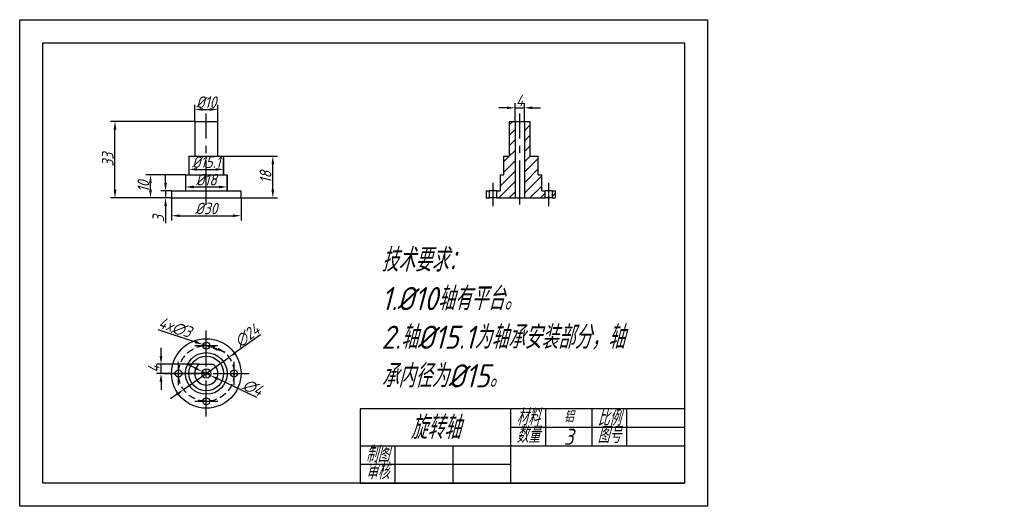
# Model space of a CAD drawing. Header units: millimetres. Extents: x 2895 to 3320, y 1640 to 1850.
import ezdxf

# ---------------------------------------------------------------- set-up
doc = ezdxf.new("R2010")
doc.units = ezdxf.units.MM
doc.linetypes.add('CENTER2', pattern=[28.575, 19.05, -3.175, 3.175, -3.175])
doc.linetypes.add('HIDDEN2', pattern=[4.7625, 3.175, -1.5875])
for name, color, linetype in [('中心线', 1, 'CENTER2'), ('细实线', 3, 'Continuous'), ('虚线', 2, 'HIDDEN2')]:
    doc.layers.add(name, color=color, linetype=linetype)
doc.layers.add('粗实线', color=7, linetype='Continuous', lineweight=30)
doc.styles.get("Standard").update_dxf_attribs({"font": 'gbeitc.shx', "bigfont": 'gbcbig.shx'})
doc.dimstyles.new('ISO-25', dxfattribs={"dimtxt": 5, "dimasz": 3.5, "dimexe": 2, "dimexo": 0, "dimtad": 1, "dimdec": 1, "dimtxsty": 'Standard', "dimcen": 2.5, "dimadec": 0, "dimazin": 0, "dimtfac": 1, "dimtdec": 1, "dimtmove": 0, "dimatfit": 3, "dimfxl": 1, "dimarcsym": 0})

# ---------------------------------------------------------------- blocks, each defined once
blk = doc.blocks.new('*U14')
at = {"layer": '中心线', "color": 0, "linetype": 'CENTER2', "transparency": 16777216}
for p, q in [((0, 3), (0, 18.5)), ((-18.5, 0), (-3, 0)), ((3, 0), (18.5, 0)), ((0, -18.5), (0, -3))]:
    blk.add_line(p, q, dxfattribs=at)
at = {"layer": '中心线', "color": 0, "linetype": 'Continuous', "transparency": 16777216}
for p, q in [((-1.5, 0), (1.5, 0)), ((0, -1.5), (0, 1.5))]:
    blk.add_line(p, q, dxfattribs=at)
blk = doc.blocks.new('*U15')
at = {"layer": '中心线', "color": 0, "linetype": 'CENTER2', "transparency": 16777216}
for p, q in [((0, 0.3), (0, 5)), ((-5, 0), (-0.3, 0)), ((0.3, 0), (5, 0)), ((0, -5), (0, -0.3))]:
    blk.add_line(p, q, dxfattribs=at)
at = {"layer": '中心线', "color": 0, "linetype": 'Continuous', "transparency": 16777216}
for p, q in [((-0.15, 0), (0.15, 0)), ((0, -0.15), (0, 0.15))]:
    blk.add_line(p, q, dxfattribs=at)
blk = doc.blocks.new('*U16')
at = {"layer": '中心线', "color": 0, "linetype": 'CENTER2', "transparency": 16777216}
for p, q in [((0, 0.3), (0, 5)), ((-5, 0), (-0.3, 0)), ((0.3, 0), (5, 0)), ((0, -5), (0, -0.3))]:
    blk.add_line(p, q, dxfattribs=at)
at = {"layer": '中心线', "color": 0, "linetype": 'Continuous', "transparency": 16777216}
for p, q in [((-0.15, 0), (0.15, 0)), ((0, -0.15), (0, 0.15))]:
    blk.add_line(p, q, dxfattribs=at)
blk = doc.blocks.new('*U17')
at = {"layer": '中心线', "color": 0, "linetype": 'CENTER2', "transparency": 16777216}
for p, q in [((0, 0.3), (0, 5)), ((-5, 0), (-0.3, 0)), ((0.3, 0), (5, 0)), ((0, -5), (0, -0.3))]:
    blk.add_line(p, q, dxfattribs=at)
at = {"layer": '中心线', "color": 0, "linetype": 'Continuous', "transparency": 16777216}
for p, q in [((-0.15, 0), (0.15, 0)), ((0, -0.15), (0, 0.15))]:
    blk.add_line(p, q, dxfattribs=at)
blk = doc.blocks.new('*U18')
at = {"layer": '中心线', "color": 0, "linetype": 'CENTER2', "transparency": 16777216}
for p, q in [((0, 0.3), (0, 5)), ((-5, 0), (-0.3, 0)), ((0.3, 0), (5, 0)), ((0, -5), (0, -0.3))]:
    blk.add_line(p, q, dxfattribs=at)
at = {"layer": '中心线', "color": 0, "linetype": 'Continuous', "transparency": 16777216}
for p, q in [((-0.15, 0), (0.15, 0)), ((0, -0.15), (0, 0.15))]:
    blk.add_line(p, q, dxfattribs=at)
blk = doc.blocks.new('*U19')
at = {"layer": '中心线', "color": 0, "linetype": 'CENTER2', "transparency": 16777216}
blk.add_line((0, -28.45), (0, 11), dxfattribs=at)
blk = doc.blocks.new('*U20')
at = {"layer": '中心线', "color": 0, "linetype": 'CENTER2', "transparency": 16777216}
blk.add_line((0, -28.37), (0, 11), dxfattribs=at)
blk = doc.blocks.new('*D21')
at = {"layer": 'Defpoints', "color": 0, "transparency": 16777216}
for p in [(2980.86, 1811.28), (2970.86, 1806.08), (2980.86, 1806.08)]:
    blk.add_point(p, dxfattribs=at)
at = {"layer": '细实线', "color": 0, "lineweight": -2, "transparency": 16777216}
for p, q in [((2970.86, 1806.08), (2970.86, 1813.28)), ((2974.36, 1811.28), (2977.36, 1811.28)), ((2980.86, 1806.08), (2980.86, 1813.28))]:
    blk.add_line(p, q, dxfattribs=at)
at = {"layer": '细实线', "color": 0, "transparency": 16777216}
for points in [[(2974.36, 1811.87), (2974.36, 1810.7), (2970.86, 1811.28)], [(2977.36, 1811.87), (2977.36, 1810.7), (2980.86, 1811.28)]]:
    blk.add_solid(points, dxfattribs=at)
at = {"layer": '细实线', "color": 0, "transparency": 16777216, "insert": (2975.86, 1814.41), "char_height": 5, "attachment_point": 5}
blk.add_mtext('%%C10', dxfattribs=at)
blk = doc.blocks.new('*D22')
at = {"layer": 'Defpoints', "color": 0, "transparency": 16777216}
for p in [(2968.36, 1791.08), (2983.36, 1791.08), (2983.36, 1785.4)]:
    blk.add_point(p, dxfattribs=at)
at = {"layer": '细实线', "color": 0, "lineweight": -2, "transparency": 16777216}
for p, q in [((2968.36, 1791.08), (2968.36, 1783.4)), ((2983.36, 1791.08), (2983.36, 1783.4)), ((2971.86, 1785.4), (2979.86, 1785.4))]:
    blk.add_line(p, q, dxfattribs=at)
at = {"layer": '细实线', "color": 0, "transparency": 16777216}
for points in [[(2971.86, 1785.99), (2971.86, 1784.82), (2968.36, 1785.4)], [(2979.86, 1785.99), (2979.86, 1784.82), (2983.36, 1785.4)]]:
    blk.add_solid(points, dxfattribs=at)
at = {"layer": '细实线', "color": 0, "transparency": 16777216, "insert": (2975.86, 1788.53), "char_height": 5, "width": 7.9167, "attachment_point": 5}
blk.add_mtext('%%C15.1', dxfattribs=at)
blk = doc.blocks.new('*D23')
at = {"layer": 'Defpoints', "color": 0, "transparency": 16777216}
for p in [(2966.86, 1783.08), (2984.86, 1783.08), (2984.86, 1777.82)]:
    blk.add_point(p, dxfattribs=at)
at = {"layer": '细实线', "color": 0, "lineweight": -2, "transparency": 16777216}
for p, q in [((2966.86, 1783.08), (2966.86, 1775.82)), ((2984.86, 1783.08), (2984.86, 1775.82)), ((2970.36, 1777.82), (2981.36, 1777.82))]:
    blk.add_line(p, q, dxfattribs=at)
at = {"layer": '细实线', "color": 0, "transparency": 16777216}
for points in [[(2970.36, 1778.4), (2970.36, 1777.23), (2966.86, 1777.82)], [(2981.36, 1778.4), (2981.36, 1777.23), (2984.86, 1777.82)]]:
    blk.add_solid(points, dxfattribs=at)
at = {"layer": '细实线', "color": 0, "transparency": 16777216, "insert": (2975.86, 1780.94), "char_height": 5, "attachment_point": 5}
blk.add_mtext('%%C18', dxfattribs=at)
blk = doc.blocks.new('*D24')
at = {"layer": 'Defpoints', "color": 0, "transparency": 16777216}
for p in [(2960.86, 1773.08), (2990.86, 1773.08), (2990.86, 1765.4)]:
    blk.add_point(p, dxfattribs=at)
at = {"layer": '细实线', "color": 0, "lineweight": -2, "transparency": 16777216}
for p, q in [((2960.86, 1773.08), (2960.86, 1763.4)), ((2990.86, 1773.08), (2990.86, 1763.4)), ((2964.36, 1765.4), (2987.36, 1765.4))]:
    blk.add_line(p, q, dxfattribs=at)
at = {"layer": '细实线', "color": 0, "transparency": 16777216}
for points in [[(2964.36, 1765.98), (2964.36, 1764.81), (2960.86, 1765.4)], [(2987.36, 1765.98), (2987.36, 1764.81), (2990.86, 1765.4)]]:
    blk.add_solid(points, dxfattribs=at)
at = {"layer": '细实线', "color": 0, "transparency": 16777216, "insert": (2975.86, 1768.52), "char_height": 5, "attachment_point": 5}
blk.add_mtext('%%C30', dxfattribs=at)
blk = doc.blocks.new('*D25')
at = {"layer": 'Defpoints', "color": 0, "transparency": 16777216}
for p in [(2985.65, 1704.27), (2966.08, 1690.37)]:
    blk.add_point(p, dxfattribs=at)
at = {"layer": '细实线', "color": 0, "lineweight": -2, "transparency": 16777216}
for p, q in [((2999.34, 1714), (2988.5, 1706.3)), ((2966.08, 1690.37), (2985.65, 1704.27)), ((2963.23, 1688.35), (2960.37, 1686.32))]:
    blk.add_line(p, q, dxfattribs=at)
at = {"layer": '细实线', "color": 0, "transparency": 16777216}
for points in [[(2988.16, 1706.77), (2988.84, 1705.82), (2985.65, 1704.27)], [(2962.89, 1688.82), (2963.57, 1687.87), (2966.08, 1690.37)]]:
    blk.add_solid(points, dxfattribs=at)
at = {"layer": '细实线', "color": 0, "transparency": 16777216, "insert": (2993.54, 1713.71), "char_height": 5, "attachment_point": 5, "rotation": 35.387}
blk.add_mtext('∅24', dxfattribs=at)
blk = doc.blocks.new('*D26')
at = {"layer": 'Defpoints', "color": 0, "transparency": 16777216}
for p in [(2974.44, 1709.8), (2977.29, 1708.84)]:
    blk.add_point(p, dxfattribs=at)
at = {"layer": '细实线', "color": 0, "lineweight": -2, "transparency": 16777216}
for p, q in [((2954.97, 1716.35), (2971.13, 1710.92)), ((2977.29, 1708.84), (2974.44, 1709.8)), ((2980.6, 1707.73), (2983.92, 1706.61))]:
    blk.add_line(p, q, dxfattribs=at)
at = {"layer": '细实线', "color": 0, "transparency": 16777216}
for points in [[(2971.31, 1711.47), (2970.94, 1710.36), (2974.44, 1709.8)], [(2980.79, 1708.28), (2980.42, 1707.18), (2977.29, 1708.84)]]:
    blk.add_solid(points, dxfattribs=at)
at = {"layer": '细实线', "color": 0, "transparency": 16777216, "insert": (2962.39, 1717.15), "char_height": 5, "attachment_point": 5, "rotation": 341.4017}
blk.add_mtext('4x∅3', dxfattribs=at)
blk = doc.blocks.new('*D27')
at = {"layer": 'Defpoints', "color": 0, "transparency": 16777216}
for p in [(2956.31, 1701.32), (2972.86, 1701.32), (2975.86, 1697.32)]:
    blk.add_point(p, dxfattribs=at)
at = {"layer": '细实线', "color": 0, "lineweight": -2, "transparency": 16777216}
for p, q in [((2956.31, 1704.82), (2956.31, 1708.32)), ((2972.86, 1701.32), (2954.31, 1701.32)), ((2956.31, 1697.32), (2956.31, 1701.32)), ((2975.86, 1697.32), (2954.31, 1697.32)), ((2956.31, 1693.82), (2956.31, 1690.32))]:
    blk.add_line(p, q, dxfattribs=at)
at = {"layer": '细实线', "color": 0, "transparency": 16777216}
for points in [[(2955.72, 1704.82), (2956.89, 1704.82), (2956.31, 1701.32)], [(2955.72, 1693.82), (2956.89, 1693.82), (2956.31, 1697.32)]]:
    blk.add_solid(points, dxfattribs=at)
at = {"layer": '细实线', "color": 0, "transparency": 16777216, "insert": (2953.18, 1699.32), "char_height": 5, "attachment_point": 5, "rotation": 90}
blk.add_mtext('4', dxfattribs=at)
blk = doc.blocks.new('*U28')
at = {"layer": '中心线', "color": 0, "linetype": 'CENTER2', "transparency": 16777216}
blk.add_line((0, -5), (0, 5), dxfattribs=at)
blk = doc.blocks.new('*U29')
at = {"layer": '中心线', "color": 0, "linetype": 'CENTER2', "transparency": 16777216}
blk.add_line((0, -5), (0, 5), dxfattribs=at)
blk = doc.blocks.new('*D30')
at = {"layer": 'Defpoints', "color": 0, "transparency": 16777216}
for p in [(2958.28, 1773.08), (2960.86, 1776.08), (2960.86, 1773.08)]:
    blk.add_point(p, dxfattribs=at)
at = {"layer": '细实线', "color": 0, "lineweight": -2, "transparency": 16777216}
for p, q in [((2958.28, 1779.58), (2958.28, 1783.08)), ((2960.86, 1776.08), (2956.28, 1776.08)), ((2960.86, 1773.08), (2956.28, 1773.08)), ((2958.28, 1776.08), (2958.28, 1773.08)), ((2958.28, 1769.58), (2958.28, 1762.22))]:
    blk.add_line(p, q, dxfattribs=at)
at = {"layer": '细实线', "color": 0, "transparency": 16777216}
for points in [[(2957.69, 1779.58), (2958.86, 1779.58), (2958.28, 1776.08)], [(2957.69, 1769.58), (2958.86, 1769.58), (2958.28, 1773.08)]]:
    blk.add_solid(points, dxfattribs=at)
at = {"layer": '细实线', "color": 0, "transparency": 16777216, "insert": (2955.15, 1764.15), "char_height": 5, "attachment_point": 5, "rotation": 90}
blk.add_mtext('3', dxfattribs=at)
blk = doc.blocks.new('*D31')
at = {"layer": 'Defpoints', "color": 0, "transparency": 16777216}
for p in [(2951.76, 1783.08), (2966.86, 1783.08), (2960.86, 1773.08)]:
    blk.add_point(p, dxfattribs=at)
at = {"layer": '细实线', "color": 0, "lineweight": -2, "transparency": 16777216}
for p, q in [((2966.86, 1783.08), (2949.76, 1783.08)), ((2951.76, 1776.58), (2951.76, 1779.58)), ((2960.86, 1773.08), (2949.76, 1773.08))]:
    blk.add_line(p, q, dxfattribs=at)
at = {"layer": '细实线', "color": 0, "transparency": 16777216}
for points in [[(2951.18, 1779.58), (2952.35, 1779.58), (2951.76, 1783.08)], [(2951.18, 1776.58), (2952.35, 1776.58), (2951.76, 1773.08)]]:
    blk.add_solid(points, dxfattribs=at)
at = {"layer": '细实线', "color": 0, "transparency": 16777216, "insert": (2948.64, 1778.08), "char_height": 5, "attachment_point": 5, "rotation": 90}
blk.add_mtext('10', dxfattribs=at)
blk = doc.blocks.new('*D32')
at = {"layer": 'Defpoints', "color": 0, "transparency": 16777216}
for p in [(2936.44, 1806.08), (2970.86, 1806.08), (2960.86, 1773.08)]:
    blk.add_point(p, dxfattribs=at)
at = {"layer": '细实线', "color": 0, "lineweight": -2, "transparency": 16777216}
for p, q in [((2970.86, 1806.08), (2934.44, 1806.08)), ((2936.44, 1776.58), (2936.44, 1802.58)), ((2960.86, 1773.08), (2934.44, 1773.08))]:
    blk.add_line(p, q, dxfattribs=at)
at = {"layer": '细实线', "color": 0, "transparency": 16777216}
for points in [[(2935.85, 1802.58), (2937.02, 1802.58), (2936.44, 1806.08)], [(2935.85, 1776.58), (2937.02, 1776.58), (2936.44, 1773.08)]]:
    blk.add_solid(points, dxfattribs=at)
at = {"layer": '细实线', "color": 0, "transparency": 16777216, "insert": (2933.31, 1789.58), "char_height": 5, "attachment_point": 5, "rotation": 90}
blk.add_mtext('33', dxfattribs=at)
blk = doc.blocks.new('*D33')
at = {"layer": 'Defpoints', "color": 0, "transparency": 16777216}
for p in [(2983.36, 1791.08), (3004.59, 1791.08), (2990.86, 1773.08)]:
    blk.add_point(p, dxfattribs=at)
at = {"layer": '细实线', "color": 0, "lineweight": -2, "transparency": 16777216}
for p, q in [((2983.36, 1791.08), (3006.59, 1791.08)), ((3004.59, 1776.58), (3004.59, 1787.58)), ((2990.86, 1773.08), (3006.59, 1773.08))]:
    blk.add_line(p, q, dxfattribs=at)
at = {"layer": '细实线', "color": 0, "transparency": 16777216}
for points in [[(3004.01, 1787.58), (3005.18, 1787.58), (3004.59, 1791.08)], [(3004.01, 1776.58), (3005.18, 1776.58), (3004.59, 1773.08)]]:
    blk.add_solid(points, dxfattribs=at)
at = {"layer": '细实线', "color": 0, "transparency": 16777216, "insert": (3001.47, 1782.08), "char_height": 5, "attachment_point": 5, "rotation": 90}
blk.add_mtext('18', dxfattribs=at)
blk = doc.blocks.new('*D34')
at = {"layer": 'Defpoints', "color": 0, "lineweight": -2, "transparency": 16777216}
for p in [(2974.06, 1698.18), (2977.67, 1696.46)]:
    blk.add_point(p, dxfattribs=at)
at = {"layer": '细实线', "color": 0, "lineweight": -2, "transparency": 16777216}
for p, q in [((2970.9, 1699.69), (2967.74, 1701.19)), ((2974.06, 1698.18), (2977.67, 1696.46)), ((2997.7, 1686.94), (2980.83, 1694.96))]:
    blk.add_line(p, q, dxfattribs=at)
for points in [[(2971.15, 1700.21), (2970.65, 1699.16), (2974.06, 1698.18)], [(2981.08, 1695.49), (2980.58, 1694.43), (2977.67, 1696.46)]]:
    blk.add_solid(points, dxfattribs=at)
at = {"layer": '细实线', "color": 0, "lineweight": -2, "transparency": 16777216, "insert": (2995.94, 1691.24), "char_height": 5, "attachment_point": 5, "rotation": 334.5584}
blk.add_mtext('∅4', dxfattribs=at)
blk = doc.blocks.new('*D35')
at = {"layer": 'Defpoints', "color": 0, "lineweight": -2, "transparency": 16777216}
for p in [(3113.21, 1811.96), (3109.21, 1806.08), (3113.21, 1806.08)]:
    blk.add_point(p, dxfattribs=at)
at = {"layer": '细实线', "color": 0, "lineweight": -2, "transparency": 16777216}
for p, q in [((3105.71, 1811.96), (3102.21, 1811.96)), ((3109.21, 1806.08), (3109.21, 1813.96)), ((3109.21, 1811.96), (3113.21, 1811.96)), ((3113.21, 1806.08), (3113.21, 1813.96)), ((3116.71, 1811.96), (3120.21, 1811.96))]:
    blk.add_line(p, q, dxfattribs=at)
for points in [[(3105.71, 1812.54), (3105.71, 1811.38), (3109.21, 1811.96)], [(3116.71, 1812.54), (3116.71, 1811.38), (3113.21, 1811.96)]]:
    blk.add_solid(points, dxfattribs=at)
at = {"layer": '细实线', "color": 0, "lineweight": -2, "transparency": 16777216, "insert": (3111.21, 1815.09), "char_height": 5, "attachment_point": 5}
blk.add_mtext('4', dxfattribs=at)

msp = doc.modelspace()

# ---------------------------------------------------------------- hatches: boundary and pattern name
at = {"layer": '粗实线', "lineweight": -2}
h = msp.add_hatch(dxfattribs=at)
h.set_pattern_fill('ANSI31', color=1)
h.paths.add_polyline_path([(3109.21, 1806.08), (3106.71, 1806.08), (3106.71, 1791.08), (3104.21, 1791.08), (3104.21, 1783.08), (3102.71, 1783.08), (3102.71, 1776.08), (3101.21, 1776.08), (3101.21, 1773.08), (3109.21, 1773.08)])
h.paths.add_polyline_path([(3119.21, 1791.08), (3115.71, 1791.08), (3115.71, 1806.08), (3113.21, 1806.08), (3113.21, 1773.08), (3122.21, 1773.08), (3122.21, 1776.08), (3120.71, 1776.08), (3120.71, 1783.08), (3119.21, 1783.08)])
h.paths.add_polyline_path([(3098.21, 1776.08), (3096.71, 1776.08), (3096.71, 1773.08), (3098.21, 1773.08)])
h.paths.add_polyline_path([(3126.71, 1776.08), (3125.21, 1776.08), (3125.21, 1773.08), (3126.71, 1773.08)])

# ---------------------------------------------------------------- linework, layer by layer
at = {"color": 7, "linetype": 'Continuous', "lineweight": 25}
for p, q in [((2970.86, 1806.08), (2970.86, 1791.08)), ((2970.86, 1806.08), (2980.86, 1806.08)), ((2980.86, 1791.08), (2980.86, 1806.08)), ((3106.71, 1806.08), (3106.71, 1791.08)), ((3106.71, 1806.08), (3115.71, 1806.08)), ((3115.71, 1791.08), (3115.71, 1806.08)), ((2968.36, 1791.08), (2968.36, 1783.08)), ((2968.36, 1791.08), (2983.36, 1791.08)), ((2983.36, 1783.08), (2983.36, 1791.08)), ((3104.21, 1791.08), (3104.21, 1783.08)), ((3104.21, 1791.08), (3106.71, 1791.08)), ((3115.71, 1791.08), (3119.21, 1791.08)), ((3119.21, 1783.08), (3119.21, 1791.08)), ((2966.86, 1783.08), (2966.86, 1776.08)), ((2966.86, 1783.08), (2984.86, 1783.08)), ((2984.86, 1776.08), (2984.86, 1783.08)), ((3102.71, 1783.08), (3102.71, 1776.08)), ((3102.71, 1783.08), (3104.21, 1783.08)), ((3119.21, 1783.08), (3120.71, 1783.08)), ((3120.71, 1776.08), (3120.71, 1783.08)), ((2960.86, 1776.08), (2960.86, 1773.08)), ((2960.86, 1776.08), (2990.86, 1776.08)), ((2960.86, 1773.08), (2990.86, 1773.08)), ((2990.86, 1773.08), (2990.86, 1776.08)), ((3096.71, 1776.08), (3096.71, 1773.08)), ((3096.71, 1776.08), (3098.21, 1776.08)), ((3096.71, 1773.08), (3098.21, 1773.08)), ((3098.21, 1773.08), (3098.21, 1776.08)), ((3101.21, 1776.08), (3098.21, 1776.08)), ((3101.21, 1773.08), (3098.21, 1773.08)), ((3101.21, 1776.08), (3101.21, 1773.08)), ((3101.21, 1776.08), (3102.71, 1776.08)), ((3101.21, 1773.08), (3122.21, 1773.08)), ((3120.71, 1776.08), (3122.21, 1776.08)), ((3122.21, 1773.08), (3122.21, 1776.08)), ((3125.21, 1776.08), (3122.21, 1776.08)), ((3125.21, 1773.08), (3122.21, 1773.08)), ((3125.21, 1776.08), (3125.21, 1773.08)), ((3125.21, 1776.08), (3126.71, 1776.08)), ((3125.21, 1773.08), (3126.71, 1773.08)), ((3126.71, 1773.08), (3126.71, 1776.08)), ((2972.86, 1701.32), (2978.86, 1701.32))]:
    msp.add_line(p, q, dxfattribs=at)
for centre, radius in [((2975.86, 1697.32), 15), ((2975.86, 1709.32), 1.5), ((2975.86, 1697.32), 9), ((2975.86, 1697.32), 7.5), ((2963.86, 1697.32), 1.5), ((2987.86, 1697.32), 1.5), ((2975.86, 1685.32), 1.5)]:
    msp.add_circle(centre, radius, dxfattribs=at)
msp.add_arc((2975.86, 1697.32), 5, 126.8699, 53.1301, dxfattribs=at)
at = {"layer": '粗实线', "lineweight": -2}
for p, q in [((3109.21, 1806.08), (3109.21, 1773.08)), ((3113.21, 1806.08), (3113.21, 1773.08))]:
    msp.add_line(p, q, dxfattribs=at)
at = {"layer": '粗实线'}
for p, q in [((3182.29, 1682), (3042.29, 1682)), ((3042.29, 1682), (3042.29, 1650)), ((3107.29, 1682), (3107.29, 1650)), ((3122.29, 1682), (3122.29, 1666)), ((3142.29, 1682), (3142.29, 1666)), ((3157.29, 1682), (3157.29, 1666)), ((3057.29, 1666), (3057.29, 1650)), ((3082.29, 1666), (3082.29, 1650)), ((3042.29, 1650), (3182.29, 1650))]:
    msp.add_line(p, q, dxfattribs=at)
msp.add_lwpolyline([(2905.29, 1840), (3182.29, 1840), (3182.29, 1650), (2905.29, 1650)], close=True, dxfattribs=at)
at = {"layer": '粗实线', "lineweight": -2}
msp.add_circle((2975.86, 1697.32), 2, dxfattribs=at)
at = {"layer": '细实线'}
for p, q in [((3182.29, 1674), (3107.29, 1674)), ((3192.29, 1672), (3192.29, 1640)), ((3182.29, 1666), (3042.29, 1666)), ((3107.29, 1658), (3042.29, 1658))]:
    msp.add_line(p, q, dxfattribs=at)
msp.add_lwpolyline([(2895.29, 1850), (3192.29, 1850), (3192.29, 1640), (2895.29, 1640)], close=True, dxfattribs=at)
at = {"layer": '虚线'}
msp.add_circle((2975.86, 1697.32), 12, dxfattribs=at)

# ---------------------------------------------------------------- block references
at = {"layer": '中心线', "linetype": 'CENTER2'}
for name, p in [('*U19', (2975.86, 1798.58)), ('*U20', (3111.21, 1798.58)), ('*U28', (3099.71, 1774.58)), ('*U29', (3123.71, 1774.58)), ('*U14', (2975.86, 1697.32)), ('*U15', (2975.86, 1709.32)), ('*U16', (2963.86, 1697.32)), ('*U17', (2987.86, 1697.32)), ('*U18', (2975.86, 1685.32))]:
    msp.add_blockref(name, p, dxfattribs=at)

# ---------------------------------------------------------------- texts
at = {"layer": '细实线'}
for s, width, heights, insert, char_height, attachment_point in [('技术要求：\\P1.%%C10轴有平台。\\P2.轴%%C15.1为轴承安装部分，轴承内径为%%C15。', 104.6439, [0], (3051.47, 1751.3), 10, 1), ('旋转轴', 65, [0], (3074.79, 1674), 10, 5), ('\\pxqc;材料', 15, [0], (3107.29, 1681.92), 7, 1), ('铝', 20, [0], (3132.35, 1678.65), 5, 5), ('\\pxqc;比例', 15, [0], (3142.29, 1681.66), 7, 1), ('\\pxqc;数量', 15, [0], (3107.29, 1674.38), 7, 1), ('3', 20, [0], (3132.29, 1670), 7, 5), ('\\pxqc;图号', 15, [0], (3142.29, 1674.27), 7, 1), ('\\pxqc;制图', 15, [8], (3042.29, 1666), 7, 1), ('\\pxqc;审核', 15, [8.61], (3042.29, 1658.61), 7, 1)]:
    msp.add_mtext_dynamic_manual_height_columns(s, width=width, gutter_width=17.5, heights=heights, dxfattribs=dict(at, insert=insert, char_height=char_height, attachment_point=attachment_point))

# ---------------------------------------------------------------- dimensions: what is measured, and where the dimension line sits
for base, p1, p2, text, picture, middle in [((2980.86, 1811.28), (2970.86, 1806.08), (2980.86, 1806.08), '%%C<>', '*D21', (2975.86, 1814.41)), ((2983.36, 1785.4), (2968.36, 1791.08), (2983.36, 1791.08), '%%C<>.1', '*D22', (2975.86, 1788.53)), ((2984.86, 1777.82), (2966.86, 1783.08), (2984.86, 1783.08), '%%C<>', '*D23', (2975.86, 1780.94)), ((2990.86, 1765.4), (2960.86, 1773.08), (2990.86, 1773.08), '%%C<>', '*D24', (2975.86, 1768.52))]:
    dim = msp.add_linear_dim(base=base, p1=p1, p2=p2, text=text, dimstyle='ISO-25', dxfattribs=at)
    dim.commit()
    dim.dimension.update_dxf_attribs({"geometry": picture, "text_midpoint": middle})
at = {"layer": '细实线', "lineweight": -2}
dim = msp.add_linear_dim(base=(3113.21, 1811.96), p1=(3109.21, 1806.08), p2=(3113.21, 1806.08), dimstyle='ISO-25', dxfattribs=at)
dim.commit()
dim.dimension.update_dxf_attribs({"geometry": '*D35', "text_midpoint": (3111.21, 1815.09)})
at = {"layer": '细实线'}
for base, p1, p2, picture, middle in [((2936.44, 1806.08), (2960.86, 1773.08), (2970.86, 1806.08), '*D32', (2933.31, 1789.58)), ((3004.59, 1791.08), (2990.86, 1773.08), (2983.36, 1791.08), '*D33', (3001.47, 1782.08)), ((2951.76, 1783.08), (2960.86, 1773.08), (2966.86, 1783.08), '*D31', (2948.64, 1778.08)), ((2958.28, 1773.08), (2960.86, 1776.08), (2960.86, 1773.08), '*D30', (2955.15, 1764.15)), ((2956.31, 1701.32), (2975.86, 1697.32), (2972.86, 1701.32), '*D27', (2953.18, 1699.32))]:
    dim = msp.add_linear_dim(base=base, p1=p1, p2=p2, angle=90, dimstyle='ISO-25', dxfattribs=at)
    dim.commit()
    dim.dimension.update_dxf_attribs({"geometry": picture, "text_midpoint": middle})
dim = msp.add_diameter_dim_2p(p1=(2977.29, 1708.84), p2=(2974.44, 1709.8), text='4x<>', dimstyle='ISO-25', dxfattribs=at)
dim.commit()
dim.dimension.update_dxf_attribs({"geometry": '*D26', "text_midpoint": (2962.39, 1717.15)})
dim = msp.add_diameter_dim_2p(p1=(2966.08, 1690.37), p2=(2985.65, 1704.27), dimstyle='ISO-25', dxfattribs=at)
dim.commit()
dim.dimension.update_dxf_attribs({"geometry": '*D25', "text_midpoint": (2993.54, 1713.71)})
at = {"layer": '细实线', "lineweight": -2}
dim = msp.add_diameter_dim_2p(p1=(2974.06, 1698.18), p2=(2977.67, 1696.46), dimstyle='ISO-25', dxfattribs=at)
dim.commit()
dim.dimension.update_dxf_attribs({"geometry": '*D34', "text_midpoint": (2994.59, 1688.41), "dimtype": 163})

doc.saveas('drawing.dxf')
